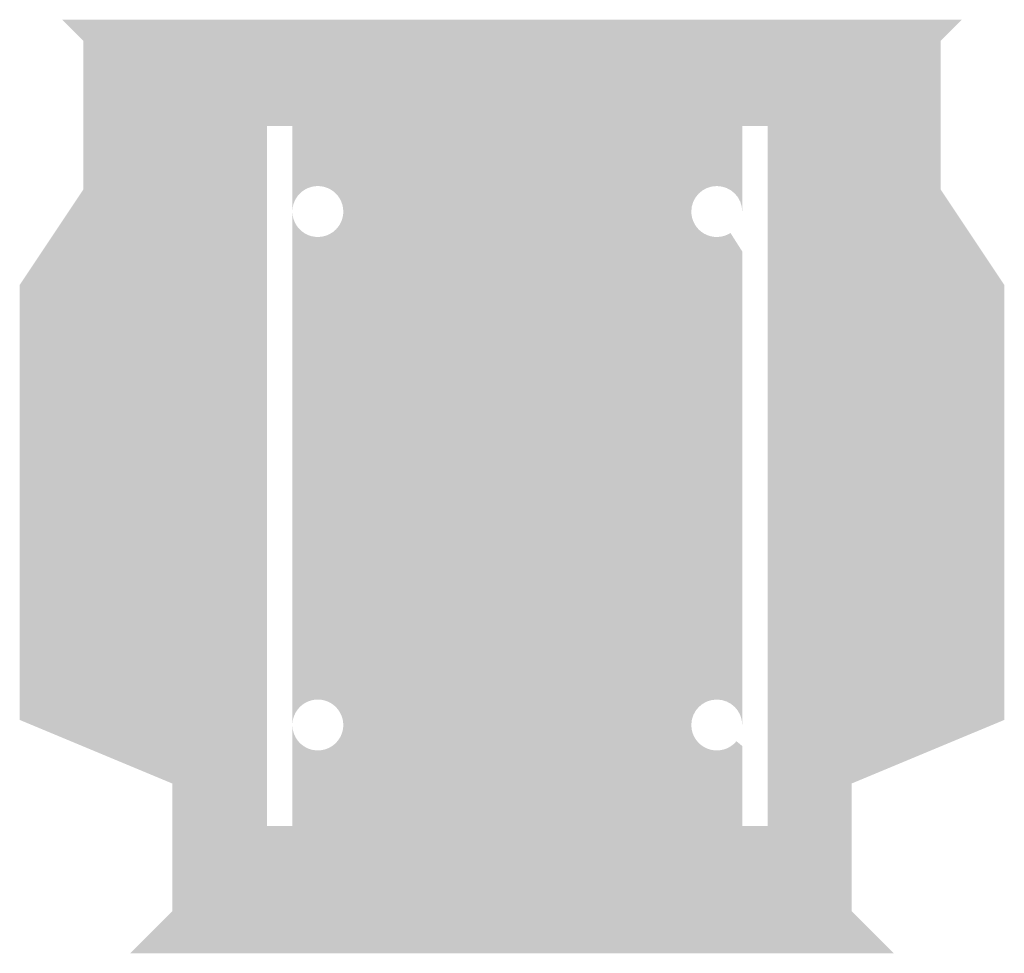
# Model space of a CAD drawing. Header units: millimetres. Extents: x 130535 to 1380046, y -52734 to 121434.
# Tile 64 of 64: x 1377726 to 1380046, y 119234 to 121434. Entities that reach past the tile are written whole.
import ezdxf

# ---------------------------------------------------------------- set-up
doc = ezdxf.new("R2010")
doc.units = ezdxf.units.MM
doc.layers.add('Узлы', color=7, linetype='Continuous', lineweight=0)

msp = doc.modelspace()

# ---------------------------------------------------------------- hatches: boundary and pattern name
at = {"layer": 'Узлы', "linetype": 'Continuous', "lineweight": 0}
h = msp.add_hatch(dxfattribs=at)
h.set_pattern_fill('ANGLE', color=256)
h.set_pattern_definition([(0, (0, 0), (0, 6.985), [5.08, -1.905]), (90, (0, 0), (-6.985, 4e-16), [5.08, -1.905])])
h.paths.add_polyline_path([(1380045.8, 120808.8), (1379895.8, 121033.8), (1379895.8, 121383.8), (1379945.8, 121433.8), (1378672.3, 121433.8), (1379428.3, 120358.7), (1379428.3, 120887.8), (1379400.6, 120931.2, -0.592252), (1379308.3, 120981.8, -0.999997), (1379428.3, 120981.8), (1379428.3, 121183.6), (1379488.3, 121183.6), (1379488.3, 120793.8), (1380045.8, 119920.2)])
h.paths.add_polyline_path([(1378672.3, 121433.8), (1378182.4, 121433.8), (1378308.3, 120358.7), (1378308.3, 121183.6), (1378368.3, 121183.6), (1378368.3, 120981.8, -1.000003), (1378488.3, 120981.8, -0.198159), (1378470.9, 120939.5), (1379428.3, 119987.6), (1379428.3, 120358.7)], flags=17)
h.paths.add_polyline_path([(1378470.9, 120939.5, -0.669226), (1378368.3, 120981.8), (1378368.3, 119771.2, -1.005511), (1378488.3, 119771.8, -0.121197), (1378481.5, 119744), (1379455.6, 119233.8), (1379785.8, 119233.8), (1379685.8, 119333.8), (1379685.8, 119509.8), (1379488.3, 119672.8), (1379488.3, 119533.8), (1379428.3, 119533.8), (1379428.3, 119722.3), (1379414.6, 119733.6, -0.703224), (1379308.3, 119771.8, -0.999997), (1379428.3, 119771.8), (1379428.3, 119987.6)])
h.paths.add_polyline_path([(1378308.3, 120358.7), (1378182.4, 121433.8), (1377825.8, 121433.8), (1377875.8, 121383.8), (1377875.8, 121033.8), (1377725.8, 120808.8), (1377725.8, 119783.8), (1378085.8, 119633.8), (1378085.8, 119333.8), (1377985.8, 119233.8), (1379455.6, 119233.8), (1378481.5, 119744, -0.779382), (1378368.3, 119771.2), (1378368.3, 119533.8), (1378308.3, 119533.8)])
h.paths.add_polyline_path([(1379488.3, 120793.8), (1379488.3, 119927.9), (1379755.1, 119662.7), (1380045.8, 119783.8), (1380045.8, 119920.2)])
h.paths.add_polyline_path([(1379488.3, 119927.9), (1379488.3, 119672.8), (1379685.8, 119509.8), (1379685.8, 119633.8), (1379755.1, 119662.7)], flags=17)

doc.saveas('drawing.dxf')
